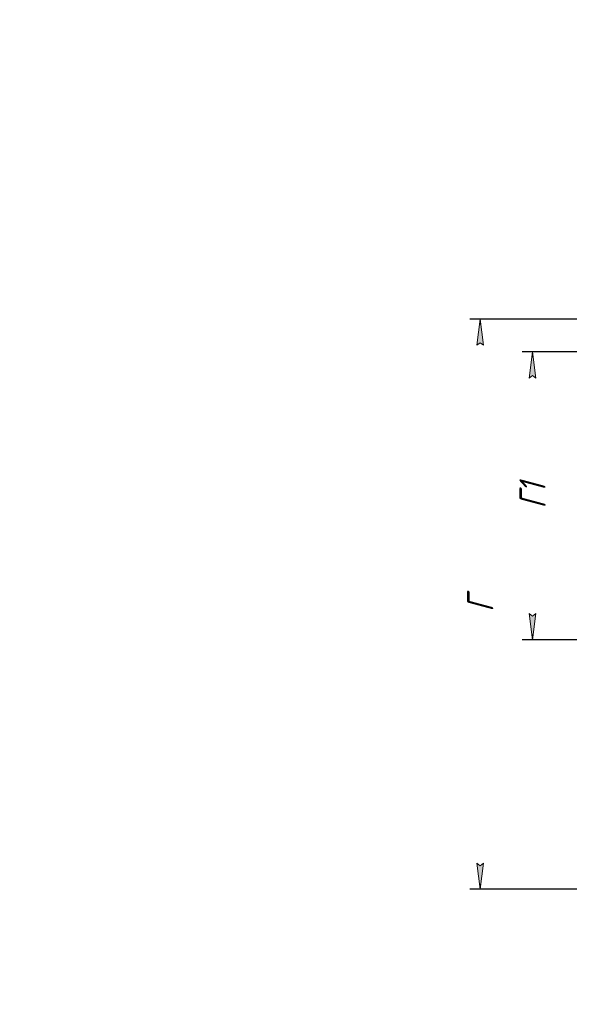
# Model space of a CAD drawing. Header units: millimetres. Extents: x 0 to 297, y 0 to 420.
# Tile 8 of 18: x 0 to 105, y 232 to 420. Entities that reach past the tile are written whole.
import ezdxf

# ---------------------------------------------------------------- set-up
doc = ezdxf.new("R2010")
doc.units = ezdxf.units.MM
doc.linetypes.add('K5LT_THIN', pattern=[0])
doc.layers.add('Системный слой', color=7, linetype='Continuous')
doc.styles.add('KDIMTEXTSTYLE', font='GOST_AU.SHX', dxfattribs={"width": 0.96, "oblique": 15, "height": 5})
doc.dimstyles.new('KDIMSTYLE (0.25)', dxfattribs={"dimtxt": 5, "dimasz": 1, "dimexe": 2, "dimexo": 0, "dimgap": 1, "dimtad": 1, "dimlfac": 4, "dimtxsty": 'KDIMTEXTSTYLE', "dimsah": 1, "dimcen": 0, "dimdle": 1, "dimadec": 0, "dimazin": 0, "dimtfac": 0.667, "dimtmove": 0, "dimatfit": 3, "dimfxl": 1, "dimtvp": 1, "dimtolj": 1, "dimtzin": 0, "dimarcsym": 0})

# ---------------------------------------------------------------- blocks, each defined once
blk = doc.blocks.new('KDIMARROW_01')
at = {"layer": 'Системный слой'}
blk.add_hatch(color=0, dxfattribs=at).paths.add_polyline_path([(-5, -0.66), (0, 0), (-5, 0.66), (-4.5, 0)])
at = {"layer": 'Системный слой', "color": 0, "linetype": 'K5LT_THIN', "lineweight": 18}
for p, q in [((-4.5, 0), (-5, 0.66)), ((-5, 0.66), (0, 0)), ((0, 0), (-5, -0.66)), ((-5, -0.66), (-4.5, 0)), ((0, 0), (-1, 0))]:
    blk.add_line(p, q, dxfattribs=at)

msp = doc.modelspace()

# ---------------------------------------------------------------- dimensions: what is measured, and where the dimension line sits
at = {"layer": 'Системный слой', "color": 7}
for base, p1, p2, location, text in [((88.0019, 362.801), (143.1805, 253.8982), (139.1894, 362.801), (88.0019, 308.3496), '\\H5.0;\\W0.965;\\Q15;\\H5.0;\\W0.965;\\Q15;\\Q15;Г'), ((98.0019, 356.551), (143.3766, 301.551), (142.0674, 356.551), (98.0019, 329.051), '\\H5.0;\\W0.965;\\Q15;\\H5.0;\\W0.965;\\Q15;\\Q15;Г1')]:
    msp.add_linear_dim(base=base, p1=p1, p2=p2, angle=90, location=location, text=text, dimstyle='KDIMSTYLE (0.25)', override={"dimexo": 0, "dimblk1": 'KDIMARROW_01', "dimblk2": 'KDIMARROW_01', "dimse1": 0, "dimse2": 0, "dimclrt": 7, "dimtolj": 1}, dxfattribs=at).render()

doc.saveas('drawing.dxf')
